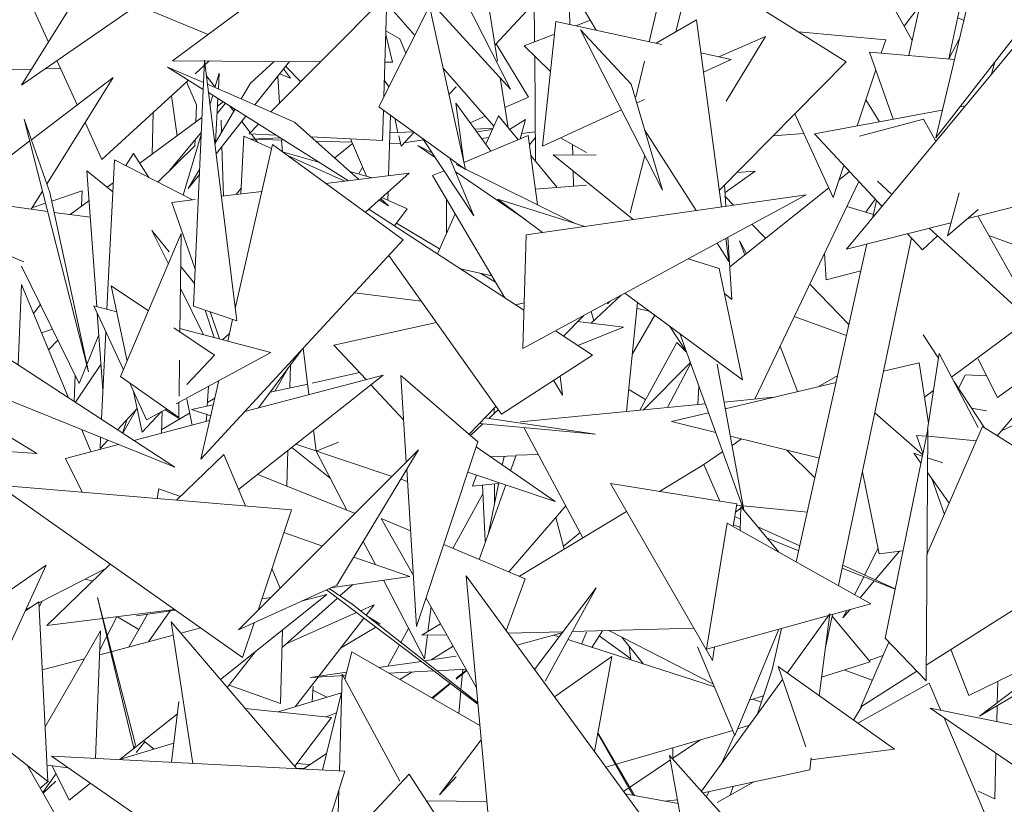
# Model space of a CAD drawing. Header units: millimetres. Extents: x -14485 to 13127, y -18923 to 3272.
# Tile 87 of 119: x 11781 to 11916, y 2586 to 2694. Entities that reach past the tile are written whole.
import ezdxf

# ---------------------------------------------------------------- set-up
doc = ezdxf.new("R2010")
doc.units = ezdxf.units.MM
doc.layers.add('G-IMPT', color=7, linetype='Continuous', lineweight=5)

# ---------------------------------------------------------------- blocks, each defined once
blk = doc.blocks.new('ÁRVORES ORNAMENTAIS - Pequeno e Médio Porte - Ipê-roxo-2865575-CORTE_CALÇADA')
at = {"layer": 'G-IMPT', "color": 253, "true_color": 0xaaaaaa}
for p, q in [((8087.96, 2723.87), (8108.13, 2684.35)), ((8063.07, 2720.12), (8041.12, 2684.89)), ((8084.13, 2710.55), (8108.13, 2684.35)), ((8102.75, 2710.77), (8106.34, 2688.17)), ((8162.69, 2688.96), (8167.37, 2710.01)), ((8168.19, 2688.5), (8172.65, 2709.77)), ((8111.41, 2690.86), (8111.27, 2707.79)), ((8073.07, 2707), (8041.12, 2684.89)), ((8087.3, 2707.1), (8061.81, 2688.25)), ((8166.38, 2677.71), (8173.49, 2707.5)), ((8119.87, 2692.43), (8111.86, 2705.96)), ((8133.06, 2701.34), (8130.77, 2692.22)), ((8133.06, 2701.34), (8154.09, 2688.09)), ((8129.3, 2700.02), (8127.12, 2690.85)), ((8116.24, 2693.22), (8116.11, 2698.78)), ((8159.17, 2698.21), (8163.15, 2691.03)), ((8091.21, 2697.31), (8075.28, 2681.24)), ((8090.78, 2683.36), (8091.21, 2697.31)), ((8044.81, 2690.81), (8042.26, 2696.42)), ((8056.98, 2695.86), (8066.69, 2691.85)), ((8097.02, 2695.73), (8090.08, 2681.95)), ((8094.99, 2691.71), (8091.17, 2696.08)), ((8101.95, 2673.34), (8097.02, 2695.73)), ((8105.99, 2690.4), (8111.02, 2695.82)), ((8162.07, 2692.97), (8164.21, 2695.8)), ((8166.38, 2677.71), (8180.78, 2696.17)), ((8169.37, 2694.16), (8170.21, 2693.78)), ((8114.33, 2693.63), (8112.49, 2676.54)), ((8114.33, 2693.63), (8128.87, 2690.48)), ((8117.07, 2693.03), (8119.06, 2693.8)), ((8133.61, 2693.86), (8128.06, 2690.65)), ((8133.61, 2693.86), (8137.03, 2668.22)), ((8091.94, 2688.05), (8091.04, 2691.86)), ((8092.95, 2691.24), (8091.06, 2692.35)), ((8110, 2690.31), (8114.14, 2691.91)), ((8128.94, 2670.52), (8117.73, 2692.49)), ((8124.64, 2685.05), (8117.73, 2692.49)), ((8136.68, 2688.78), (8143.07, 2691.55)), ((8137.67, 2682.73), (8143.07, 2691.55)), ((8147.6, 2692.19), (8159.54, 2691.12)), ((8179.2, 2692.66), (8154.15, 2662.46)), ((8092.95, 2691.24), (8093.77, 2689.28)), ((8106.16, 2690.58), (8110.59, 2683.26)), ((8113.59, 2686.77), (8110, 2690.31)), ((8158.92, 2689.28), (8159.54, 2691.12)), ((8168.19, 2688.51), (8169.63, 2691.31)), ((8111.55, 2674.51), (8111.43, 2688.91)), ((8134.21, 2689.32), (8138.37, 2688.41)), ((8160.55, 2680.24), (8157.31, 2689.42)), ((8157.31, 2689.42), (8168.94, 2688.44)), ((8048.73, 2682.2), (8046.01, 2688.17)), ((8066.05, 2685.26), (8061.13, 2687.39)), ((8066.01, 2684.33), (8061.13, 2687.39)), ((8082.09, 2688.11), (8061.81, 2688.25)), ((8064.69, 2654.63), (8066.18, 2688.31)), ((8064.92, 2686.45), (8066.8, 2688.17)), ((8070.61, 2652.63), (8066.18, 2688.31)), ((8072.49, 2685.17), (8075.72, 2688.16)), ((8077.83, 2688.14), (8073.09, 2682.19)), ((8079.39, 2685.38), (8077.31, 2687.49)), ((8091.94, 2688.05), (8090.93, 2688.06)), ((8126.48, 2688.17), (8125.3, 2683.24)), ((8134.57, 2686.67), (8138.37, 2688.41)), ((8154.09, 2688.09), (8136.73, 2670.49)), ((8174.48, 2688.09), (8174.02, 2686.41)), ((8042.5, 2687.1), (8039.86, 2687.03)), ((8042.47, 2677.43), (8053.69, 2685.97)), ((8046.45, 2687.2), (8044.38, 2687.14)), ((8044.63, 2671.42), (8053.69, 2685.97)), ((8066.44, 2686.21), (8067.65, 2684.64)), ((8067.63, 2684.57), (8068.21, 2686.53)), ((8068.1, 2684.37), (8068.21, 2686.53)), ((8076.46, 2682.43), (8076.23, 2686.14)), ((8077.96, 2685.86), (8076.47, 2686.44)), ((8077.01, 2687.12), (8077.96, 2685.86)), ((8105.83, 2679.28), (8098.89, 2687.24)), ((8155.61, 2679.32), (8158.16, 2687)), ((8052.14, 2674.71), (8063.99, 2685.6)), ((8065.11, 2682.21), (8063.74, 2685.37)), ((8078.51, 2679.84), (8066.59, 2685.02)), ((8072.49, 2685.17), (8071.21, 2683.01)), ((8090.85, 2685.54), (8091.44, 2684.66)), ((8099.69, 2683.61), (8100.67, 2684.67)), ((8106.7, 2685.91), (8107.79, 2679.08)), ((8128.94, 2670.52), (8124.64, 2685.05)), ((8062.47, 2677.98), (8061.65, 2683.44)), ((8085.93, 2671.82), (8066.73, 2683.88)), ((8066.94, 2682.23), (8067.32, 2683.51)), ((8107.35, 2681.83), (8110.59, 2683.26)), ((8065.11, 2682.21), (8065.02, 2679.85)), ((8067.71, 2677.07), (8068.03, 2683.06)), ((8067.92, 2681.04), (8069.06, 2682.42)), ((8067.97, 2682.03), (8068.76, 2682.61)), ((8069.66, 2682.04), (8070.21, 2681.32)), ((8101.95, 2673.34), (8090.08, 2681.95)), ((8105.43, 2675.86), (8100.65, 2682.45)), ((8100.65, 2682.45), (8101.73, 2674.34)), ((8125.41, 2682.47), (8126.48, 2682.96)), ((8156.8, 2682.91), (8158.67, 2679.89)), ((8169.67, 2681.92), (8170.42, 2682.06)), ((8059.16, 2681.16), (8059.03, 2675.45)), ((8070.37, 2681.59), (8067.6, 2676.89)), ((8071.87, 2680.65), (8067.77, 2675.51)), ((8090.6, 2677.33), (8090.73, 2681.48)), ((8091.42, 2672.5), (8091.68, 2680.79)), ((8102.61, 2679.74), (8104.64, 2680.64)), ((8104.74, 2676.81), (8106.46, 2680.7)), ((8109.16, 2677.42), (8106.46, 2680.7)), ((8112.49, 2676.54), (8123.33, 2681.51)), ((8147.06, 2680.97), (8152.34, 2669.53)), ((8149.75, 2678.24), (8167.28, 2681.48)), ((8045.01, 2670.21), (8041.48, 2680.23)), ((8041.48, 2680.23), (8050.3, 2645.65)), ((8052.14, 2674.71), (8049.83, 2679.78)), ((8057.32, 2674.2), (8065.84, 2680.46)), ((8068.48, 2680.13), (8068.53, 2678.46)), ((8071.29, 2679.93), (8072.46, 2678.4)), ((8073.61, 2679.56), (8072.29, 2678.23)), ((8078.51, 2679.84), (8087.34, 2672)), ((8092.7, 2678.42), (8092.25, 2680.38)), ((8108, 2678.83), (8110.18, 2680.2)), ((8109.45, 2677.54), (8110.18, 2680.2)), ((8155.94, 2677.9), (8164.7, 2680.25)), ((8164.7, 2680.25), (8166.4, 2677.22)), ((8061.45, 2673.25), (8065.75, 2678.42)), ((8063.27, 2669.85), (8065.73, 2678.16)), ((8071.6, 2677.92), (8071.16, 2670)), ((8075.39, 2676.24), (8071.6, 2677.92)), ((8076.02, 2678.04), (8072.29, 2678.23)), ((8072.61, 2678.21), (8073.47, 2677.09)), ((8094.82, 2678.51), (8091.6, 2678.37)), ((8093.13, 2676.54), (8092.8, 2677.98)), ((8093.13, 2676.54), (8094.9, 2678.45)), ((8101.74, 2674.31), (8110.55, 2678)), ((8105.7, 2679), (8103.23, 2678.89)), ((8103.5, 2678.51), (8105.63, 2678.84)), ((8109.66, 2678.28), (8111.51, 2678.51)), ((8110.55, 2678), (8111.8, 2668.53)), ((8126.49, 2678.8), (8133.57, 2667.73)), ((8148.29, 2678.3), (8144.1, 2677.96)), ((8159.01, 2668.31), (8149.75, 2678.24)), ((8036.51, 2672.9), (8042.24, 2677.26)), ((8064.92, 2676.64), (8059.8, 2671.63)), ((8064.92, 2677.42), (8064.89, 2676.61)), ((8068.58, 2676.53), (8068.78, 2669.71)), ((8075.51, 2676.77), (8070.4, 2654.33)), ((8076.58, 2677.69), (8072.53, 2677.51)), ((8077.08, 2677.38), (8072.53, 2677.51)), ((8075.51, 2676.77), (8093.42, 2663.73)), ((8076.86, 2675.79), (8076.76, 2677.39)), ((8090.6, 2677.33), (8080.8, 2677.81)), ((8086.39, 2677.11), (8081.42, 2677.25)), ((8086.48, 2676.91), (8084.04, 2674.93)), ((8088.37, 2672.44), (8086.21, 2677.54)), ((8092.96, 2676.92), (8091.56, 2676.96)), ((8093.57, 2677.01), (8096.22, 2677.41)), ((8097.39, 2675.65), (8095.4, 2676.63)), ((8097.86, 2674.93), (8095.4, 2676.63)), ((8096.12, 2677.57), (8103.1, 2667)), ((8104.15, 2677.62), (8105.15, 2677.74)), ((8110.71, 2676.74), (8111.52, 2677.68)), ((8114.95, 2677.67), (8118.55, 2675.66)), ((8116.65, 2675.33), (8116.61, 2676.74)), ((8056.47, 2675.53), (8055.41, 2673.88)), ((8056.47, 2675.53), (8058.55, 2672.27)), ((8076.86, 2675.78), (8082, 2674.29)), ((8085.44, 2671.76), (8077.57, 2675.27)), ((8114.52, 2670.88), (8110.91, 2675.29)), ((8113.97, 2675.35), (8119.86, 2675.3)), ((8113.97, 2675.35), (8124.91, 2666.49)), ((8126.51, 2675.28), (8124.53, 2667.41)), ((8053.84, 2674.68), (8052.82, 2654.21)), ((8053.84, 2674.68), (8064.56, 2669.19)), ((8099.79, 2674.91), (8103.1, 2667)), ((8117.09, 2665.92), (8100.67, 2674.02)), ((8152.34, 2669.53), (8153.8, 2673.9)), ((8050.05, 2673.16), (8053.62, 2670.31)), ((8050.05, 2673.16), (8051.43, 2654.58)), ((8065.52, 2673.37), (8063.97, 2670.74)), ((8065.49, 2672.65), (8063.97, 2670.74)), ((8082.83, 2671.44), (8094.22, 2672.84)), ((8086.1, 2673.1), (8089.13, 2672.22)), ((8087.34, 2672.74), (8087.85, 2673.67)), ((8088.24, 2667.51), (8094.22, 2672.84)), ((8097.42, 2672.51), (8099.02, 2673.18)), ((8097.42, 2672.51), (8107.34, 2655.77)), ((8110.2, 2666.44), (8100.67, 2673)), ((8116.74, 2671.07), (8116.7, 2673.15)), ((8141.63, 2673.13), (8137.52, 2670.2)), ((8139.13, 2672.92), (8141.63, 2673.13)), ((8153.14, 2671.93), (8154.57, 2673.07)), ((8052.87, 2670.92), (8053.68, 2671.52)), ((8111.52, 2670.64), (8118.55, 2671.22)), ((8137.46, 2671.23), (8137.64, 2668.31)), ((8141.58, 2641.9), (8155.84, 2671.71)), ((8158.38, 2671.76), (8160.37, 2669.95)), ((8190.29, 2671.57), (8170.76, 2666.64)), ((8042.44, 2667.92), (8043.99, 2670.4)), ((8045.01, 2670.21), (8050.3, 2645.65)), ((8049.44, 2670.44), (8045.27, 2669.01)), ((8049.44, 2670.44), (8049.36, 2668.34)), ((8068.5, 2669.68), (8074.05, 2670.36)), ((8071.2, 2670.78), (8070.51, 2669.92)), ((8091.31, 2669.15), (8091.35, 2670.28)), ((8109.79, 2648.82), (8148.61, 2669.88)), ((8110.27, 2664.4), (8148.61, 2669.88)), ((8138.16, 2660.03), (8151.75, 2670.82)), ((8169.59, 2670.15), (8167.98, 2664.27)), ((8044.7, 2667.61), (8037.29, 2668.63)), ((8044.42, 2668.72), (8042.54, 2668.08)), ((8047.79, 2667.18), (8050.35, 2669.07)), ((8061.73, 2668.84), (8064.92, 2669.24)), ((8064.92, 2659.7), (8061.73, 2668.84)), ((8091.42, 2668.37), (8090.12, 2669.19)), ((8090.31, 2669.36), (8091.42, 2668.37)), ((8093.98, 2667.96), (8090.49, 2669.51)), ((8099.34, 2669.27), (8099.37, 2664.66)), ((8118.29, 2665.55), (8106.36, 2669.27)), ((8112.52, 2664.72), (8106.36, 2669.27)), ((8138.67, 2668.46), (8137.56, 2669.61)), ((8158.08, 2669.3), (8156.79, 2667.51)), ((8157.77, 2666.82), (8158.28, 2669.09)), ((8050.52, 2666.81), (8045.6, 2667.48)), ((8109.95, 2654.07), (8088.71, 2667.93)), ((8093.98, 2667.96), (8092.23, 2665.63)), ((8098.11, 2661.8), (8100.52, 2667.27)), ((8154.21, 2668.3), (8157.85, 2667.19)), ((8172.19, 2667.86), (8167.98, 2664.27)), ((8098.4, 2662.47), (8092.5, 2665.99)), ((8143.06, 2663.93), (8141.2, 2665.85)), ((8168.47, 2666.07), (8154.15, 2662.46)), ((8172.19, 2666.92), (8181.02, 2651.17)), ((8063.01, 2664.6), (8054.69, 2645.02)), ((8061.24, 2660.44), (8058.99, 2665)), ((8061.34, 2662.07), (8058.99, 2665)), ((8063.01, 2664.6), (8062.82, 2651.11)), ((8109.79, 2648.82), (8110.27, 2664.4)), ((8164.57, 2662.34), (8162.5, 2664.56)), ((8165.47, 2665.31), (8181.02, 2651.17)), ((8093.42, 2663.73), (8065.7, 2633.69)), ((8136.43, 2663.26), (8138.03, 2660.75)), ((8137.61, 2663.91), (8138.03, 2660.75)), ((8137.9, 2664.07), (8138.44, 2655.54)), ((8139.5, 2663.6), (8140.47, 2661.87)), ((8139.5, 2663.6), (8140.23, 2661.68)), ((8147.28, 2619.61), (8156.96, 2663.16)), ((8153.06, 2616.36), (8163.04, 2663.98)), ((8164.57, 2662.34), (8166.63, 2664.26)), ((8173.66, 2664.3), (8178.4, 2662.56)), ((8038.51, 2661.95), (8041.46, 2660.72)), ((8151.15, 2661.91), (8151.39, 2658.26)), ((8106.89, 2639.86), (8091.43, 2661.58)), ((8136.71, 2659.8), (8132.47, 2661.12)), ((8049.03, 2644.04), (8041.13, 2660.13)), ((8064.83, 2657.74), (8062.94, 2660.08)), ((8101.25, 2659.74), (8105.56, 2658.78)), ((8106.08, 2657.91), (8104.04, 2659.12)), ((8136.71, 2659.8), (8139.9, 2644.53)), ((8151.39, 2658.26), (8156.14, 2659.47)), ((8154.5, 2652.1), (8149.12, 2657.66)), ((8040.64, 2646.61), (8041.11, 2657.58)), ((8047.56, 2642.09), (8041.11, 2657.58)), ((8058.51, 2654), (8053.42, 2657.41)), ((8053.42, 2657.41), (8055.58, 2647.12)), ((8066.05, 2650.73), (8062.9, 2657.08)), ((8086.73, 2656.48), (8095.86, 2655.31)), ((8139.9, 2644.53), (8123.79, 2656.41)), ((8137.43, 2656.35), (8138.44, 2655.54)), ((8108.81, 2654.81), (8109.99, 2655.07)), ((8123.29, 2656.14), (8119.19, 2652.32)), ((8121.76, 2655.31), (8121.4, 2654.95)), ((8125.54, 2655.12), (8124, 2640.2)), ((8043.72, 2654.86), (8042.75, 2653.64)), ((8055.08, 2645.93), (8051.03, 2654.69)), ((8054.17, 2653.86), (8051.03, 2654.69)), ((8051.49, 2653.68), (8052.27, 2643.13)), ((8064.69, 2654.63), (8070.61, 2652.63)), ((8067.52, 2650.34), (8066.3, 2654.08)), ((8068.25, 2650.15), (8066.95, 2653.86)), ((8119.53, 2652.64), (8119.17, 2653.91)), ((8125.46, 2654.31), (8127.15, 2653.93)), ((8030.57, 2653.18), (8062.11, 2632.59)), ((8070.05, 2652.82), (8069.38, 2649.85)), ((8083.93, 2649.29), (8097.96, 2652.4)), ((8115.39, 2650.52), (8118.1, 2653.32)), ((8117.36, 2652.55), (8123.61, 2651.75)), ((8127.88, 2653.4), (8124.82, 2648.1)), ((8147, 2653.23), (8154.17, 2650.63)), ((8179.2, 2652.83), (8168.55, 2644.92)), ((8045.37, 2651.5), (8043.86, 2650.96)), ((8052.67, 2651.13), (8052.08, 2639.14)), ((8067.56, 2647.94), (8061.98, 2651.68)), ((8075.26, 2648.3), (8062.83, 2651.58)), ((8068.66, 2650.04), (8069.62, 2650.9)), ((8119.35, 2647.94), (8114.27, 2651.25)), ((8117.36, 2649.23), (8123.61, 2651.75)), ((8129.96, 2651.86), (8132.15, 2648.53)), ((8131.3, 2650.87), (8140.11, 2626.69)), ((8044.82, 2648.66), (8046.11, 2649.98)), ((8051.71, 2650.7), (8049.03, 2644.04)), ((8125.83, 2640.38), (8130.93, 2649.64)), ((8132.2, 2648.39), (8130.93, 2649.64)), ((8164.65, 2650.73), (8166.77, 2647.52)), ((8062.3, 2641.26), (8075.26, 2648.3)), ((8079.62, 2648.77), (8073.59, 2640.72)), ((8079.72, 2648.89), (8080.51, 2642.53)), ((8088.32, 2644.57), (8083.93, 2649.29)), ((8145.05, 2649.14), (8147.43, 2642.93)), ((8062.77, 2647.22), (8062.7, 2642.29)), ((8067.56, 2647.94), (8063.79, 2643.92)), ((8106.89, 2639.86), (8119.35, 2647.94)), ((8132.75, 2646.88), (8126.32, 2640.42)), ((8164.1, 2646.89), (8159.22, 2645.73)), ((8164.1, 2646.89), (8165.39, 2638.63)), ((8165.25, 2637.75), (8166.86, 2648.15)), ((8172.19, 2638), (8166.86, 2648.15)), ((8174.85, 2642.11), (8172.19, 2647.38)), ((8174.85, 2642.11), (8183.07, 2648.14)), ((8048.51, 2641.47), (8052.01, 2646.64)), ((8077.55, 2646.01), (8075.82, 2642.98)), ((8077.88, 2643.44), (8077.97, 2646.58)), ((8087.43, 2645.53), (8080.96, 2644.11)), ((8129.64, 2640.75), (8132.8, 2646.75)), ((8136.43, 2646.69), (8140.11, 2626.69)), ((8031.66, 2644.86), (8062.11, 2632.59)), ((8048.47, 2645.18), (8048.33, 2641.59)), ((8062.66, 2639.39), (8054.69, 2645.02)), ((8058.26, 2639.07), (8055.9, 2644.16)), ((8068.14, 2644.44), (8065.7, 2633.69)), ((8070.87, 2629.51), (8090.65, 2645.18)), ((8071.73, 2640.23), (8090.65, 2645.18)), ((8103.63, 2636.06), (8093.08, 2645.14)), ((8093.08, 2645.14), (8093.83, 2633.25)), ((8114.03, 2644.49), (8115.25, 2642.43)), ((8114.91, 2645.06), (8115.25, 2642.43)), ((8152.74, 2644.19), (8137.55, 2640.59)), ((8152.95, 2645.13), (8150.25, 2643.6)), ((8168.86, 2644.35), (8173.05, 2637.99)), ((8170.42, 2645.21), (8169.5, 2643.38)), ((8170.42, 2645.21), (8173.35, 2645.09)), ((8181.48, 2644.74), (8174.81, 2636.88)), ((8056.46, 2642.96), (8057.64, 2637.37)), ((8066.57, 2640.96), (8066.74, 2643.67)), ((8080.33, 2643.97), (8075.18, 2642.84)), ((8093.47, 2639.05), (8088.98, 2643.86)), ((8126.63, 2641.83), (8124.32, 2643.22)), ((8133.92, 2643.69), (8133.8, 2641.15)), ((8166.08, 2643.08), (8164.84, 2642.16)), ((8030.76, 2642.08), (8043.21, 2634.45)), ((8062.69, 2641.48), (8062.66, 2639.39)), ((8063.77, 2641.9), (8064.5, 2638.34)), ((8066.6, 2641.43), (8067.59, 2642.02)), ((8137.39, 2641.5), (8144.13, 2642.15)), ((8056.96, 2640.6), (8054.27, 2637.71)), ((8056.87, 2640.51), (8055.02, 2637.22)), ((8060.25, 2640.15), (8057.64, 2637.37)), ((8058.26, 2639.07), (8061.01, 2640.56)), ((8060.41, 2640.24), (8060.32, 2637.24)), ((8060.8, 2640.45), (8062.83, 2639.21)), ((8067.39, 2641.14), (8064.41, 2640.48)), ((8067.04, 2639.61), (8064.41, 2640.48)), ((8102.44, 2637.09), (8106.14, 2640.92)), ((8106.46, 2640.47), (8105.14, 2639.24)), ((8105.89, 2640.67), (8105.89, 2639.94)), ((8109.51, 2638.8), (8134.81, 2641.25)), ((8171.27, 2640.68), (8173.35, 2640.31)), ((8055.61, 2639.15), (8054.98, 2637.25)), ((8056.52, 2636.24), (8066.9, 2638.96)), ((8060.33, 2637.74), (8064.16, 2639.99)), ((8066.44, 2638.84), (8066.5, 2639.79)), ((8104.59, 2639.32), (8119.76, 2637.11)), ((8135.25, 2640.04), (8130.19, 2638.84)), ((8136.23, 2637.34), (8130.19, 2638.84)), ((8158.02, 2640.02), (8164.58, 2634.31)), ((8050.64, 2634.71), (8049.38, 2637.72)), ((8081.11, 2637.63), (8081.47, 2634.78)), ((8104.35, 2638.51), (8102.64, 2636.91)), ((8103.85, 2638.55), (8119.76, 2637.11)), ((8109.93, 2638), (8118.04, 2622.91)), ((8159.43, 2609.16), (8165.28, 2637.75)), ((8165.08, 2603.31), (8165.28, 2637.75)), ((8172.8, 2638.14), (8165.18, 2620.64)), ((8172.8, 2638.14), (8194.81, 2624.32)), ((8175.39, 2637.55), (8177.22, 2638.42)), ((8051.95, 2636.68), (8051.88, 2635.15)), ((8052.94, 2636.29), (8051.88, 2635.15)), ((8081.47, 2634.78), (8084.57, 2636.03)), ((8103.63, 2636.06), (8095.25, 2610.76)), ((8150.44, 2633.82), (8138.24, 2636.84)), ((8139.79, 2636.46), (8138.48, 2635.57)), ((8164.62, 2634.49), (8163.75, 2636.94)), ((8163.75, 2636.94), (8165.09, 2636.82)), ((8165.28, 2636.81), (8171.96, 2636.21)), ((8028.09, 2635.57), (8043.21, 2634.45)), ((8047.16, 2633.79), (8054.41, 2635.69)), ((8070.85, 2610.29), (8095.53, 2634.95)), ((8077.48, 2630), (8077.62, 2634.87)), ((8083.42, 2631.09), (8078.15, 2635.29)), ((8091.9, 2631.32), (8078.7, 2635.72)), ((8085.7, 2626.71), (8081.49, 2634.79)), ((8084.34, 2616.44), (8095.53, 2634.95)), ((8114.25, 2627.86), (8103.4, 2635.35)), ((8137.19, 2634.71), (8134.6, 2632.96)), ((8149.83, 2631.11), (8145.93, 2634.94)), ((8047.16, 2633.79), (8049.43, 2629.15)), ((8068.85, 2634.31), (8062.37, 2628.06)), ((8071.82, 2627.27), (8068.85, 2634.31)), ((8105.35, 2634), (8108.86, 2634.12)), ((8106.99, 2632.87), (8107.23, 2634.06)), ((8108.9, 2634.22), (8108.14, 2632.08)), ((8108.9, 2634.22), (8111.92, 2634.31)), ((8164.34, 2633.13), (8163.36, 2634.49)), ((8164.54, 2634.11), (8163.36, 2634.49)), ((8167.37, 2633.19), (8165.26, 2633.88)), ((8093.9, 2632.25), (8095.25, 2610.76)), ((8134.6, 2632.94), (8128.53, 2629.26)), ((8136.81, 2627.93), (8134.6, 2632.94)), ((8073.49, 2631.59), (8086.84, 2626.26)), ((8094, 2630.62), (8093.09, 2630.92)), ((8114.25, 2627.86), (8102.26, 2631.92)), ((8103.48, 2631.51), (8102.93, 2629.96)), ((8158.63, 2620.7), (8156.33, 2631.96)), ((8168.23, 2627.65), (8165.25, 2631.85)), ((8167.57, 2626.12), (8165.84, 2631.01)), ((8078.09, 2626.74), (8037.94, 2630.11)), ((8071.42, 2606.5), (8037.94, 2630.11)), ((8059.93, 2629.6), (8059.7, 2628.28)), ((8059.93, 2629.6), (8062.89, 2628.56)), ((8102.93, 2629.96), (8106.48, 2630.36)), ((8107.46, 2630.16), (8103.84, 2619.94)), ((8104.65, 2622.45), (8104.28, 2630.11)), ((8105.11, 2623.53), (8106.51, 2630.48)), ((8105.92, 2630.3), (8105.93, 2627.6)), ((8121.8, 2630.34), (8139.12, 2627.56)), ((8121.8, 2630.34), (8135.79, 2606.1)), ((8104.34, 2628.93), (8100.21, 2621.45)), ((8078.09, 2626.74), (8073.55, 2612.99)), ((8107.9, 2618.24), (8115.69, 2627.29)), ((8139.12, 2627.56), (8138.64, 2624.46)), ((8140.09, 2627.29), (8138.94, 2626.44)), ((8139.09, 2627.39), (8148.79, 2626.4)), ((8139.6, 2623.91), (8139.69, 2627.19)), ((8144.89, 2620.94), (8139.69, 2627.19)), ((8094.81, 2617.74), (8090.42, 2625.55)), ((8094.43, 2623.88), (8090.42, 2625.55)), ((8124.01, 2626.53), (8109.33, 2617.64)), ((8114.31, 2625.68), (8115.45, 2621.34)), ((8138.85, 2625.84), (8139.65, 2625.48)), ((8134.96, 2607.64), (8137.79, 2624.93)), ((8157.49, 2613.87), (8137.79, 2624.93)), ((8139.61, 2624.33), (8138.67, 2624.7)), ((8142, 2624.42), (8147.77, 2621.81)), ((8194.81, 2624.32), (8165.09, 2605.48)), ((8077.06, 2623.62), (8082.35, 2621.77)), ((8115.35, 2621.7), (8117.65, 2623.64)), ((8147.62, 2621.13), (8143.31, 2622.85)), ((8089.6, 2619.24), (8087.95, 2622.41)), ((8110.15, 2617.3), (8098.97, 2621.98)), ((8158.47, 2621.48), (8156.62, 2617.8)), ((8086.65, 2620.27), (8094.31, 2617.6)), ((8161.41, 2621.07), (8158.08, 2617.14)), ((8158.63, 2620.7), (8161.88, 2621.14)), ((8044.52, 2619.14), (8029.5, 2608.79)), ((8044.52, 2619.14), (8037.04, 2602.93)), ((8052.68, 2618.71), (8043.5, 2613.99)), ((8053.28, 2619.29), (8044.58, 2610.89)), ((8076.57, 2616), (8075.43, 2618.69)), ((8160.8, 2615.87), (8153.56, 2618.76)), ((8153.64, 2619.15), (8160.81, 2615.91)), ((8050.87, 2616.97), (8049.86, 2617.26)), ((8083.47, 2616.05), (8094.31, 2617.6)), ((8126.51, 2584.21), (8102.05, 2617.68)), ((8106.15, 2572.88), (8102.05, 2617.68)), ((8107.52, 2610.19), (8110.15, 2617.3)), ((8156.51, 2617.58), (8155.27, 2615.12)), ((8070.85, 2610.29), (8084.34, 2616.44)), ((8082.91, 2615.79), (8103.66, 2600.12)), ((8086.42, 2613.8), (8083.28, 2615.96)), ((8086.46, 2616.47), (8084.74, 2614.95)), ((8096.34, 2606.32), (8090.73, 2617.09)), ((8119.84, 2616.06), (8111.39, 2604.89)), ((8119.84, 2616.06), (8112.86, 2603.26)), ((8157.96, 2617), (8156.01, 2614.7)), ((8056.74, 2594.55), (8051.52, 2614.74)), ((8056.53, 2594.09), (8051.52, 2614.74)), ((8068.37, 2603.52), (8082.95, 2615.14)), ((8075.29, 2614.72), (8074.08, 2614.57)), ((8084.41, 2614.66), (8076.82, 2607.9)), ((8079.45, 2614.21), (8082.95, 2615.14)), ((8103.45, 2602.38), (8096.55, 2614.66)), ((8043.5, 2614.12), (8041.65, 2612.91)), ((8042.52, 2613.48), (8041.72, 2613.07)), ((8043.5, 2614.12), (8044.73, 2589.54)), ((8043.91, 2614.2), (8043.53, 2613.43)), ((8086.42, 2613.8), (8103.64, 2600.3)), ((8089.44, 2613.74), (8087.57, 2612.9)), ((8088.33, 2612.3), (8089.44, 2613.74)), ((8097.23, 2613.44), (8096.81, 2610.05)), ((8134.96, 2607.64), (8157.49, 2613.87)), ((8154.64, 2613.09), (8153.67, 2611.94)), ((8062.09, 2613.08), (8044.58, 2610.89)), ((8054.16, 2612.09), (8051.86, 2607.56)), ((8057.21, 2610.36), (8054.25, 2612.1)), ((8058.4, 2612.45), (8055.83, 2607.95)), ((8056.88, 2612.23), (8062.21, 2613)), ((8061.49, 2612.89), (8058.51, 2608.66)), ((8087.04, 2612.67), (8077.3, 2608.33)), ((8078.61, 2599.77), (8088.03, 2611.92)), ((8090.28, 2611.06), (8088.45, 2612.21)), ((8151.88, 2612.48), (8146.01, 2604.39)), ((8151.88, 2612.48), (8150.42, 2601.26)), ((8151.28, 2607.88), (8152.23, 2612.42)), ((8157.41, 2605.91), (8152.18, 2612.19)), ((8154.18, 2612.96), (8153.67, 2611.94)), ((8061.64, 2611.4), (8064.61, 2592.01)), ((8061.64, 2611.4), (8078.83, 2591.28)), ((8062.96, 2609.84), (8065.67, 2610.56)), ((8072.99, 2611.26), (8071.42, 2606.5)), ((8089.66, 2610.69), (8084.83, 2607.79)), ((8094.16, 2610.5), (8093.1, 2608.57)), ((8098.54, 2611.11), (8095.99, 2609.56)), ((8133.24, 2610.52), (8116.58, 2610.09)), ((8143.99, 2604.81), (8145.25, 2610.49)), ((8051.96, 2610.18), (8044.36, 2597.02)), ((8051.96, 2610.18), (8051.26, 2592.7)), ((8051.83, 2606.89), (8061.92, 2609.56)), ((8076.59, 2600.2), (8076.89, 2610.31)), ((8099.37, 2609.64), (8095.99, 2609.56)), ((8096.75, 2609.58), (8096.34, 2606.32)), ((8115.3, 2610.05), (8107.76, 2609.86)), ((8108.97, 2608.2), (8115.18, 2609.91)), ((8114.03, 2609.59), (8114.76, 2609.35)), ((8118.55, 2609.97), (8117.84, 2608.36)), ((8120.71, 2610.19), (8119.25, 2607.9)), ((8120.26, 2609.49), (8124.57, 2606.4)), ((8121.57, 2610.22), (8135.91, 2602.85)), ((8123.36, 2609.3), (8126.36, 2605.61)), ((8138.86, 2595.84), (8144.87, 2610.38)), ((8159.43, 2609.16), (8165.08, 2603.31)), ((8092.91, 2608.23), (8091.31, 2605.33)), ((8097.25, 2606.19), (8100.24, 2608.09)), ((8115.97, 2608.96), (8136.07, 2602.48)), ((8124.36, 2608.07), (8124.6, 2606.18)), ((8133.75, 2607.99), (8138.86, 2595.84)), ((8136.07, 2607.95), (8135.79, 2606.1)), ((8159.95, 2608.62), (8156.1, 2599.78)), ((8043.97, 2604.81), (8049.74, 2606.34)), ((8073.2, 2607.36), (8069.32, 2602.41)), ((8085.43, 2603.53), (8086.36, 2607.29)), ((8086.36, 2607.29), (8103.92, 2597.18)), ((8096.3, 2606.06), (8100.67, 2606.69)), ((8121.98, 2606.65), (8114.14, 2601.14)), ((8119.61, 2593.65), (8121.98, 2606.65)), ((8159.14, 2606.77), (8157.25, 2606.1)), ((8170.92, 2601.3), (8168.44, 2607.6)), ((8170.92, 2601.3), (8183.65, 2607.52)), ((8183.58, 2606.99), (8172.39, 2598.47)), ((8090.07, 2605.15), (8095.88, 2605.99)), ((8160.74, 2593.94), (8144.77, 2605.27)), ((8144.77, 2605.27), (8148.59, 2594.27)), ((8150.75, 2603.8), (8157.41, 2605.91)), ((8183.3, 2605), (8172.39, 2598.47)), ((8080.69, 2603.79), (8085.67, 2604.52)), ((8085.55, 2604.05), (8080.69, 2603.79)), ((8084.68, 2590.98), (8085.05, 2604.22)), ((8092.96, 2589.58), (8085.05, 2604.22)), ((8097.62, 2604.68), (8091.45, 2604.36)), ((8092.97, 2603.48), (8094.61, 2604.52)), ((8102.03, 2604.91), (8098.03, 2604.7)), ((8100.67, 2603.67), (8102.09, 2604.8)), ((8100.67, 2603.57), (8102.12, 2604.75)), ((8101.58, 2604.89), (8101.33, 2602.11)), ((8141.97, 2598.82), (8143.99, 2604.81)), ((8157.68, 2603.41), (8153.92, 2604.8)), ((8163.78, 2604.65), (8156.1, 2599.78)), ((8076.59, 2600.2), (8069.56, 2602.71)), ((8081.08, 2602.59), (8080.95, 2600.47)), ((8097.32, 2600.98), (8099.84, 2603)), ((8097.43, 2600.92), (8099.91, 2602.95)), ((8145.38, 2603.52), (8134.28, 2588.21)), ((8165.5, 2603.02), (8155.72, 2597.51)), ((8167.1, 2599.27), (8165.5, 2603.02)), ((8174.87, 2603.23), (8174.8, 2600.31)), ((8076.3, 2599.07), (8084.97, 2601.67)), ((8081.04, 2602.02), (8082.96, 2601.07)), ((8082.35, 2591.1), (8084.98, 2601.73)), ((8101.31, 2601.89), (8101.03, 2598.85)), ((8140.86, 2600.67), (8142.8, 2601.28)), ((8062.69, 2600.51), (8061.66, 2592.17)), ((8141.27, 2600.8), (8142.5, 2600.4)), ((8156.29, 2599.9), (8155.1, 2597.94)), ((8174.79, 2599.9), (8174.74, 2597.75)), ((8054.6, 2592.53), (8062.48, 2598.82)), ((8071.76, 2599.55), (8083.58, 2598.3)), ((8083.58, 2598.3), (8078.56, 2591.61)), ((8082.85, 2598.38), (8084.29, 2598.95)), ((8179.12, 2590.34), (8165.6, 2599.57)), ((8180.99, 2596.5), (8165.6, 2599.57)), ((8173.58, 2584.07), (8167.53, 2598.25)), ((8044.73, 2589.54), (8035.06, 2597.11)), ((8140.79, 2597.19), (8139.23, 2596.73)), ((8124.89, 2587.66), (8120.06, 2596.14)), ((8125.11, 2587.62), (8120.08, 2596.22)), ((8138.57, 2596.54), (8121.18, 2591.49)), ((8137.09, 2592.08), (8138.82, 2595.93)), ((8054.68, 2592.59), (8061.98, 2594.78)), ((8056.74, 2594.55), (8056.53, 2594.09)), ((8058.01, 2594.98), (8056.81, 2593.51)), ((8057.83, 2595.11), (8059.31, 2593.98)), ((8104.1, 2595.25), (8098.38, 2587.69)), ((8130.36, 2592.71), (8134.13, 2595.25)), ((8085.43, 2590.94), (8045.22, 2593.01)), ((8078.72, 2569.79), (8045.22, 2593.01)), ((8082.91, 2593.35), (8079.7, 2591.24)), ((8141.27, 2580.38), (8129.91, 2593.1)), ((8134.89, 2564.93), (8129.91, 2593.1)), ((8130.36, 2592.6), (8130.35, 2594.15)), ((8160.74, 2593.94), (8149.21, 2592.48)), ((8174.63, 2593.4), (8174.48, 2587.14)), ((8041.9, 2591.76), (8052.89, 2572.49)), ((8044.62, 2591.78), (8047.53, 2591.42)), ((8045.33, 2591.69), (8047.63, 2586.98)), ((8080.61, 2591.84), (8078.85, 2592)), ((8123.61, 2588.17), (8130.02, 2592.48)), ((8149.32, 2592.77), (8149.11, 2591.13)), ((8045.85, 2590.64), (8044.02, 2588.04)), ((8085.43, 2590.94), (8078.72, 2569.79)), ((8079.82, 2591.32), (8078.8, 2591.32)), ((8082.97, 2578.52), (8094.22, 2590.53)), ((8100.54, 2580.82), (8094.22, 2590.53)), ((8100.67, 2590.16), (8098.38, 2587.69)), ((8149.11, 2591.13), (8134.5, 2587.96)), ((8044.83, 2589.58), (8043.69, 2588.63)), ((8045.81, 2589.58), (8044.09, 2587.92)), ((8047.63, 2586.98), (8050.56, 2589.31)), ((8141.44, 2589.47), (8136.43, 2586.64)), ((8138.22, 2587.65), (8138.63, 2588.85)), ((8084.37, 2580.02), (8084.61, 2588.37)), ((8131.08, 2586.51), (8123.84, 2587.86)), ((8134.99, 2587.42), (8135.31, 2588.14)), ((8174.48, 2587.14), (8172.19, 2588.21)), ((8096.58, 2586.9), (8104.88, 2586.79)), ((8129.21, 2586.86), (8130.99, 2587))]:
    blk.add_line(p, q, dxfattribs=at)

msp = doc.modelspace()

# ---------------------------------------------------------------- block references
at = {"layer": 'G-IMPT', "color": 253, "true_color": 0xaaaaaa}
msp.add_blockref('ÁRVORES ORNAMENTAIS - Pequeno e Médio Porte - Ipê-roxo-2865575-CORTE_CALÇADA', (3740.319, 0), dxfattribs=at)

doc.saveas('drawing.dxf')
